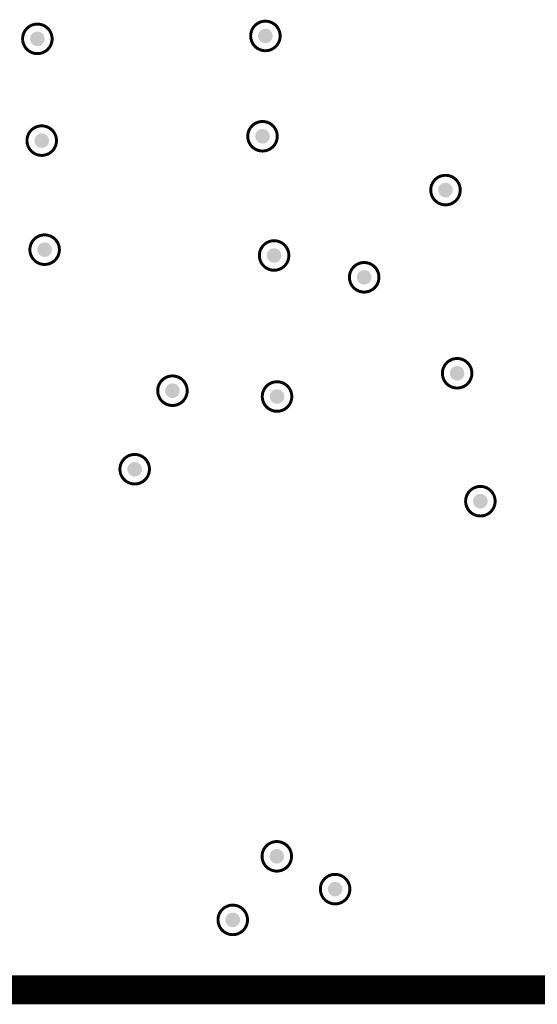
# Model space of a CAD drawing. Header units: inches. Extents: x -11.9 to 0, y -4.1 to 7.1.
# Tile 28 of 54: x -5.017 to -4.666, y 1.959 to 2.625. Entities that reach past the tile are written whole.
import ezdxf

# ---------------------------------------------------------------- set-up
doc = ezdxf.new("R2010")
doc.units = ezdxf.units.IN
doc.header["$MEASUREMENT"] = 0
for name, color, linetype in [('DrillDrawing', 1, 'Continuous'), ('Mechanical1', 6, 'Continuous'), ('ViaHoleLayer', 16, 'Continuous')]:
    doc.layers.add(name, color=color, linetype=linetype)

msp = doc.modelspace()

# ---------------------------------------------------------------- hatches: boundary and pattern name
at = {"layer": 'ViaHoleLayer'}
h = msp.add_hatch(color=16, dxfattribs=at)
edge = h.paths.add_edge_path()
edge.add_arc((-5.00492, 2.6122), 0.005, 0, 360)
h = msp.add_hatch(color=16, dxfattribs=at)
edge = h.paths.add_edge_path()
edge.add_arc((-4.85039, 2.61417), 0.005, 0, 360)
h = msp.add_hatch(color=16, dxfattribs=at)
edge = h.paths.add_edge_path()
edge.add_arc((-5.00197, 2.54331), 0.005, 0, 360)
h = msp.add_hatch(color=16, dxfattribs=at)
edge = h.paths.add_edge_path()
edge.add_arc((-4.85236, 2.54626), 0.005, 0, 360)
h = msp.add_hatch(color=16, dxfattribs=at)
edge = h.paths.add_edge_path()
edge.add_arc((-4.72835, 2.50984), 0.005, 0, 360)
h = msp.add_hatch(color=16, dxfattribs=at)
edge = h.paths.add_edge_path()
edge.add_arc((-5, 2.46949), 0.005, 0, 360)
h = msp.add_hatch(color=16, dxfattribs=at)
edge = h.paths.add_edge_path()
edge.add_arc((-4.84449, 2.46555), 0.005, 0, 360)
h = msp.add_hatch(color=16, dxfattribs=at)
edge = h.paths.add_edge_path()
edge.add_arc((-4.78346, 2.45079), 0.005, 0, 360)
h = msp.add_hatch(color=16, dxfattribs=at)
edge = h.paths.add_edge_path()
edge.add_arc((-4.72047, 2.38583), 0.005, 0, 360)
h = msp.add_hatch(color=16, dxfattribs=at)
edge = h.paths.add_edge_path()
edge.add_arc((-4.91339, 2.37402), 0.005, 0, 360)
h = msp.add_hatch(color=16, dxfattribs=at)
edge = h.paths.add_edge_path()
edge.add_arc((-4.84252, 2.37008), 0.005, 0, 360)
h = msp.add_hatch(color=16, dxfattribs=at)
edge = h.paths.add_edge_path()
edge.add_arc((-4.93898, 2.32087), 0.005, 0, 360)
h = msp.add_hatch(color=16, dxfattribs=at)
edge = h.paths.add_edge_path()
edge.add_arc((-4.70472, 2.29921), 0.005, 0, 360)
h = msp.add_hatch(color=16, dxfattribs=at)
edge = h.paths.add_edge_path()
edge.add_arc((-4.84267, 2.05883), 0.005, 0, 360)
h = msp.add_hatch(color=16, dxfattribs=at)
edge = h.paths.add_edge_path()
edge.add_arc((-4.80315, 2.03663), 0.005, 0, 360)
h = msp.add_hatch(color=16, dxfattribs=at)
edge = h.paths.add_edge_path()
edge.add_arc((-4.87253, 2.0158), 0.005, 0, 360)

# ---------------------------------------------------------------- linework, layer by layer
at = {"layer": 'DrillDrawing'}
for points, const_width in [([(-4.99492, 2.6122, 1), (-5.01492, 2.6122, 1)], 0.002), ([(-4.84039, 2.61417, 1), (-4.86039, 2.61417, 1)], 0.002), ([(-5.01542, 2.6122, 1), (-5.01442, 2.6122, 1)], 0.001), ([(-4.99542, 2.6122, 1), (-4.99442, 2.6122, 1)], 0.001), ([(-4.86089, 2.61417, 1), (-4.85989, 2.61417, 1)], 0.001), ([(-4.84089, 2.61417, 1), (-4.83989, 2.61417, 1)], 0.001), ([(-4.99197, 2.54331, 1), (-5.01197, 2.54331, 1)], 0.002), ([(-4.84236, 2.54626, 1), (-4.86236, 2.54626, 1)], 0.002), ([(-4.86286, 2.54626, 1), (-4.86186, 2.54626, 1)], 0.001), ([(-4.84286, 2.54626, 1), (-4.84186, 2.54626, 1)], 0.001), ([(-5.01247, 2.54331, 1), (-5.01147, 2.54331, 1)], 0.001), ([(-4.99247, 2.54331, 1), (-4.99147, 2.54331, 1)], 0.001), ([(-4.71835, 2.50984, 1), (-4.73835, 2.50984, 1)], 0.002), ([(-4.73885, 2.50984, 1), (-4.73785, 2.50984, 1)], 0.001), ([(-4.71885, 2.50984, 1), (-4.71785, 2.50984, 1)], 0.001), ([(-4.99, 2.46949, 1), (-5.01, 2.46949, 1)], 0.002), ([(-4.83449, 2.46555, 1), (-4.85449, 2.46555, 1)], 0.002), ([(-5.0105, 2.46949, 1), (-5.0095, 2.46949, 1)], 0.001), ([(-4.9905, 2.46949, 1), (-4.9895, 2.46949, 1)], 0.001), ([(-4.85499, 2.46555, 1), (-4.85399, 2.46555, 1)], 0.001), ([(-4.83499, 2.46555, 1), (-4.83399, 2.46555, 1)], 0.001), ([(-4.77346, 2.45079, 1), (-4.79346, 2.45079, 1)], 0.002), ([(-4.79396, 2.45079, 1), (-4.79296, 2.45079, 1)], 0.001), ([(-4.77396, 2.45079, 1), (-4.77296, 2.45079, 1)], 0.001), ([(-4.71047, 2.38583, 1), (-4.73047, 2.38583, 1)], 0.002), ([(-4.73097, 2.38583, 1), (-4.72997, 2.38583, 1)], 0.001), ([(-4.71097, 2.38583, 1), (-4.70997, 2.38583, 1)], 0.001), ([(-4.90339, 2.37402, 1), (-4.92339, 2.37402, 1)], 0.002), ([(-4.83252, 2.37008, 1), (-4.85252, 2.37008, 1)], 0.002), ([(-4.92389, 2.37402, 1), (-4.92289, 2.37402, 1)], 0.001), ([(-4.90389, 2.37402, 1), (-4.90289, 2.37402, 1)], 0.001), ([(-4.85302, 2.37008, 1), (-4.85202, 2.37008, 1)], 0.001), ([(-4.83302, 2.37008, 1), (-4.83202, 2.37008, 1)], 0.001), ([(-4.92898, 2.32087, 1), (-4.94898, 2.32087, 1)], 0.002), ([(-4.94948, 2.32087, 1), (-4.94848, 2.32087, 1)], 0.001), ([(-4.92948, 2.32087, 1), (-4.92848, 2.32087, 1)], 0.001), ([(-4.69472, 2.29921, 1), (-4.71472, 2.29921, 1)], 0.002), ([(-4.71522, 2.29921, 1), (-4.71422, 2.29921, 1)], 0.001), ([(-4.69522, 2.29921, 1), (-4.69422, 2.29921, 1)], 0.001), ([(-4.83267, 2.05883, 1), (-4.85267, 2.05883, 1)], 0.002), ([(-4.85317, 2.05883, 1), (-4.85217, 2.05883, 1)], 0.001), ([(-4.83317, 2.05883, 1), (-4.83217, 2.05883, 1)], 0.001), ([(-4.79315, 2.03663, 1), (-4.81315, 2.03663, 1)], 0.002), ([(-4.81365, 2.03663, 1), (-4.81265, 2.03663, 1)], 0.001), ([(-4.79365, 2.03663, 1), (-4.79265, 2.03663, 1)], 0.001), ([(-4.86253, 2.0158, 1), (-4.88253, 2.0158, 1)], 0.002), ([(-4.88303, 2.0158, 1), (-4.88203, 2.0158, 1)], 0.001), ([(-4.86303, 2.0158, 1), (-4.86203, 2.0158, 1)], 0.001)]:
    msp.add_lwpolyline(points, format="xyb", close=True, dxfattribs=dict(at, const_width=const_width))
at = {"layer": 'Mechanical1', "const_width": 0.01969}
msp.add_lwpolyline([(-11.01575, 1.9685), (-4.12205, 1.9685)], dxfattribs=at)
msp.add_lwpolyline([(-11.01575, 1.9685), (-4.12205, 1.9685)], dxfattribs=at)
msp.add_lwpolyline([(-11.01575, 1.9685), (-4.12205, 1.9685)], dxfattribs=at)

doc.saveas('drawing.dxf')
